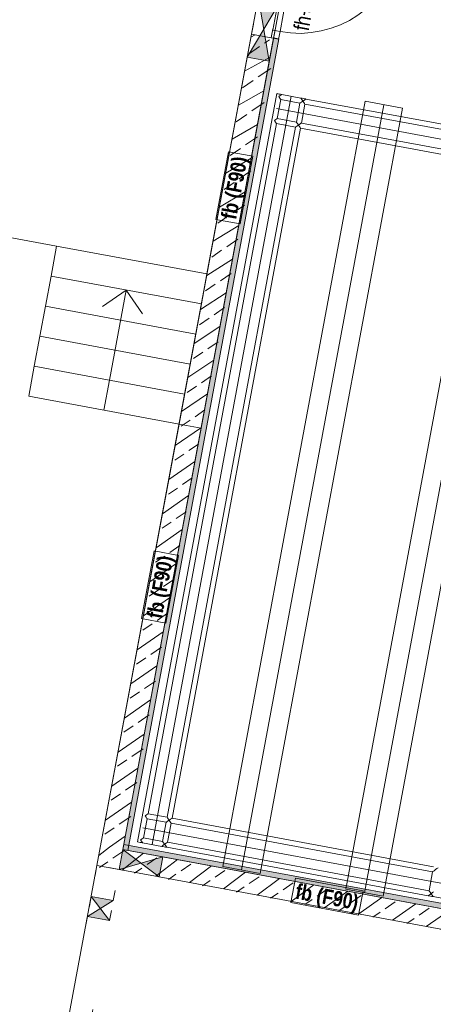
# Model space of a CAD drawing. Header units: metres. Extents: x 0 to 60282398, y -11592309 to 5708004.
# Tile 64 of 136: x 32353354.25 to 32353358.31, y 5707930.8 to 5707940.48. Entities that reach past the tile are written whole.
import ezdxf

# ---------------------------------------------------------------- set-up
doc = ezdxf.new("R2010")
doc.units = ezdxf.units.M
doc.header["$LTSCALE"] = 0.75
doc.header["$PDSIZE"] = 5
doc.linetypes.add('10417023$0$#9_Achse', pattern=[1.6, 0.00254, -1.59746])
doc.layers.get('0').update_dxf_attribs({"linetype": 'CONTINUOUS'})
for name, color, linetype, lineweight in [('10417023$0$#9_002_GES I Übersicht Erdgeschoss_1_202_Innenwandbekleidung.A', 7, 'CONTINUOUS', 25), ('10417023$0$#9_002_GES I Übersicht Erdgeschoss_1_607b_Brandschutz 1_100', 7, 'CONTINUOUS', 25), ('10417023$0$#9_002_GES I Übersicht Erdgeschoss_1_807b_Elektro 3D', 7, 'CONTINUOUS', 25), ('10417023$0$#9_002_GES I Übersicht Erdgeschoss_1_Neubau_102_Wand Innen.A', 7, 'CONTINUOUS', 25), ('10417023$0$#9_002_GES I Übersicht Erdgeschoss_1_Neubau_104_Decken.A', 7, 'CONTINUOUS', 25), ('10417023$0$#9_002_GES I Übersicht Erdgeschoss_1_Neubau_108_Treppen.A', 7, 'CONTINUOUS', 25), ('10417023$0$Keine', 7, 'CONTINUOUS', 13)]:
    doc.layers.add(name, color=color, linetype=linetype, lineweight=lineweight)
doc.styles.add('10417023$0$ARIAL NARROW', font='ARIALN.TTF')
doc.styles.add('10417023$0$Arial Narrow (bold)', font='ARIALNB.TTF')
pattern_1 = [(44.99999999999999, (0, 0), (-0.1697056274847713, 0.1697056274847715), []), (44.99999999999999, (-0.08485281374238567, 0.08485281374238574), (-0.1697056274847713, 0.1697056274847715), [0.18, -0.05999999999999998])]

# ---------------------------------------------------------------- blocks, each defined once
blk = doc.blocks.new('10417023$0$#9_MKO_LP5_ARC_GES_UP_00_002_P_G_modell (3D)')
at = {"layer": '10417023$0$#9_002_GES I Übersicht Erdgeschoss_1_202_Innenwandbekleidung.A', "linetype": 'Continuous', "lineweight": 0, "true_color": 0xff0000}
blk.add_hatch(color=1, dxfattribs=at).paths.add_polyline_path([(-32353491.42409519, -5707786.83957689), (-32353491.37409519, -5707786.83957689), (-32353491.37409519, -5707778.729731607), (-32353491.39409522, -5707778.729731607), (-32353491.42409519, -5707778.729731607)])
at = {"layer": '10417023$0$#9_002_GES I Übersicht Erdgeschoss_1_Neubau_102_Wand Innen.A', "linetype": 'Continuous', "lineweight": 5, "true_color": 0xff0000}
h = blk.add_hatch(dxfattribs=at)
h.set_pattern_fill('#9_BETON__STAHLBETON_0001', color=1, style=0, pattern_type=2)
h.set_pattern_definition(pattern_1)
h.paths.add_polyline_path([(-32353491.64409519, -5707778.732825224), (-32353491.64409519, -5707782.62991685), (-32353491.42409515, -5707782.62991685), (-32353491.42409515, -5707778.732825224)])
h = blk.add_hatch(dxfattribs=at)
h.set_pattern_fill('#9_BETON__STAHLBETON_0001', color=1, style=0, pattern_type=2)
h.set_pattern_definition(pattern_1)
h.paths.add_polyline_path([(-32353491.42409519, -5707786.83957689), (-32353491.42409519, -5707782.62991685), (-32353491.64409519, -5707782.62991685), (-32353491.64409519, -5707786.83957689)])
h = blk.add_hatch(dxfattribs=at)
h.set_pattern_fill('#9_BETON__STAHLBETON_0001', color=1, style=0, pattern_type=2)
h.set_pattern_definition(pattern_1)
h.paths.add_polyline_path([(-32353491.64409519, -5707787.03957689), (-32353491.42409519, -5707787.03957689), (-32353491.42409519, -5707786.83957689)])
h = blk.add_hatch(dxfattribs=at)
h.set_pattern_fill('#9_BETON__STAHLBETON_0001', color=1, style=0, pattern_type=2)
h.set_pattern_definition(pattern_1)
h.paths.add_polyline_path([(-32353491.64409519, -5707787.03957689), (-32353491.42409519, -5707786.83957689), (-32353491.64409519, -5707786.83957689)])
h = blk.add_hatch(dxfattribs=at)
h.set_pattern_fill('#9_BETON__STAHLBETON_0001', color=1, style=0, pattern_type=2)
h.set_pattern_definition(pattern_1)
h.paths.add_polyline_path([(-32353491.42409519, -5707787.03957689), (-32353484.92409519, -5707787.03957689), (-32353484.92409519, -5707786.83957689), (-32353491.42409519, -5707786.83957689)])
at = {"layer": '10417023$0$#9_002_GES I Übersicht Erdgeschoss_1_202_Innenwandbekleidung.A', "color": 1, "linetype": 'Continuous', "lineweight": 13, "true_color": 0xff0000}
for p, q in [((-32353491.42409519, -5707778.729731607), (-32353491.42409519, -5707786.83957689)), ((-32353491.3940951, -5707778.729731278), (-32353491.42409514, -5707778.729731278)), ((-32353491.3940951, -5707778.729731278), (-32353491.42409514, -5707778.729731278)), ((-32353491.3940951, -5707778.729731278), (-32353491.37409507, -5707778.729731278)), ((-32353491.3940951, -5707778.729731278), (-32353491.37409507, -5707778.729731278)), ((-32353491.37409519, -5707786.83957689), (-32353491.37409519, -5707778.729731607)), ((-32353484.64109519, -5707786.78957689), (-32353491.42409519, -5707786.78957689)), ((-32353491.42409519, -5707786.78957689), (-32353491.42409519, -5707786.83957689)), ((-32353491.42409519, -5707786.83957689), (-32353484.72409519, -5707786.83957689)), ((-32353491.42409519, -5707786.83957689), (-32353491.37409519, -5707786.83957689))]:
    blk.add_line(p, q, dxfattribs=at)
at = {"layer": '10417023$0$#9_002_GES I Übersicht Erdgeschoss_1_202_Innenwandbekleidung.A', "color": 1, "linetype": 'Continuous', "true_color": 0xff0000}
blk.add_solid([(-32353484.72409519, -5707786.78957689), (-32353491.42409519, -5707786.78957689), (-32353484.72409519, -5707786.83957689), (-32353491.42409519, -5707786.83957689)], dxfattribs=at)
at = {"layer": '10417023$0$#9_002_GES I Übersicht Erdgeschoss_1_607b_Brandschutz 1_100', "color": 1, "linetype": 'Continuous', "lineweight": 13, "true_color": 0xff0000}
for p, q in [((-32353491.4137039, -5707779.911274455), (-32353491.65635179, -5707779.911274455)), ((-32353491.65635179, -5707779.911274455), (-32353491.65635179, -5707780.586584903)), ((-32353491.4137039, -5707780.586584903), (-32353491.4137039, -5707779.911274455)), ((-32353491.65635179, -5707780.586584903), (-32353491.4137039, -5707780.586584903)), ((-32353491.41423371, -5707783.8994847), (-32353491.6568816, -5707783.8994847)), ((-32353491.6568816, -5707783.8994847), (-32353491.6568816, -5707784.574795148)), ((-32353491.41423371, -5707784.574795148), (-32353491.41423371, -5707783.8994847)), ((-32353491.6568816, -5707784.574795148), (-32353491.41423371, -5707784.574795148)), ((-32353489.03132201, -5707786.808951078), (-32353489.7066339, -5707786.808951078)), ((-32353489.7066339, -5707786.808951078), (-32353489.7066339, -5707787.051598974)), ((-32353489.03132201, -5707787.051598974), (-32353489.03132201, -5707786.808951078)), ((-32353489.7066339, -5707787.051598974), (-32353489.03132201, -5707787.051598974))]:
    blk.add_line(p, q, dxfattribs=at)
at = {"layer": '10417023$0$#9_002_GES I Übersicht Erdgeschoss_1_807b_Elektro 3D', "color": 1, "linetype": 'Continuous', "lineweight": 13, "true_color": 0xff0000}
for p, q in [((-32353491.29074582, -5707779.262828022), (-32353491.29409519, -5707779.262828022)), ((-32353491.29409519, -5707779.262828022), (-32353491.29409519, -5707786.739494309)), ((-32353491.28159519, -5707779.262828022), (-32353491.29074582, -5707779.262828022)), ((-32353491.26909519, -5707779.262828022), (-32353491.28159519, -5707779.262828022)), ((-32353491.25659519, -5707779.262828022), (-32353491.26909519, -5707779.262828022)), ((-32353491.24744456, -5707779.262828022), (-32353491.25659519, -5707779.262828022)), ((-32353491.24744456, -5707779.266177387), (-32353491.24409519, -5707779.262828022)), ((-32353491.24409519, -5707779.262828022), (-32353491.24744456, -5707779.262828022)), ((-32353491.24409519, -5707779.312828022), (-32353491.24744456, -5707779.309478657)), ((-32353491.05409519, -5707779.262828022), (-32353491.24409519, -5707779.262828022)), ((-32353491.05409519, -5707779.312828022), (-32353491.24409519, -5707779.312828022)), ((-32353491.24409519, -5707779.312828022), (-32353491.24409519, -5707779.502828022)), ((-32353491.14909553, -5707779.262828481), (-32353491.14909553, -5707786.7394938)), ((-32353491.05409519, -5707779.262828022), (-32353491.05074582, -5707779.266177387)), ((-32353491.05074582, -5707779.262828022), (-32353491.05409519, -5707779.262828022)), ((-32353491.05074582, -5707779.309478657), (-32353491.05409519, -5707779.312828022)), ((-32353491.05409519, -5707779.312828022), (-32353491.05409519, -5707779.502828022)), ((-32353491.04159519, -5707779.262828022), (-32353491.05074582, -5707779.262828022)), ((-32353491.02909519, -5707779.262828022), (-32353491.04159519, -5707779.262828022)), ((-32353491.01659519, -5707779.262828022), (-32353491.02909519, -5707779.262828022)), ((-32353491.00744455, -5707779.262828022), (-32353491.01659519, -5707779.262828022)), ((-32353491.00744455, -5707779.266177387), (-32353491.00409519, -5707779.262828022)), ((-32353491.00409519, -5707779.262828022), (-32353491.00744455, -5707779.262828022)), ((-32353491.00409519, -5707779.312828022), (-32353491.00744455, -5707779.309478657)), ((-32353488.39649742, -5707779.262828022), (-32353491.00409519, -5707779.262828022)), ((-32353488.39649742, -5707779.312828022), (-32353491.00409519, -5707779.312828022)), ((-32353491.00409519, -5707779.312828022), (-32353491.00409519, -5707779.502828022)), ((-32353485.50755724, -5707779.40782793), (-32353491.26909567, -5707779.40782793)), ((-32353491.24744456, -5707779.506177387), (-32353491.24409519, -5707779.502828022)), ((-32353491.05409519, -5707779.502828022), (-32353491.24409519, -5707779.502828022)), ((-32353491.05409519, -5707779.502828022), (-32353491.05074582, -5707779.506177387)), ((-32353491.00744455, -5707779.506177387), (-32353491.00409519, -5707779.502828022)), ((-32353488.39649742, -5707779.502828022), (-32353491.00409519, -5707779.502828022)), ((-32353491.24409519, -5707779.552828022), (-32353491.24744456, -5707779.549478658)), ((-32353491.05409519, -5707779.552828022), (-32353491.24409519, -5707779.552828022)), ((-32353491.24409519, -5707779.552828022), (-32353491.24409519, -5707786.449494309)), ((-32353491.05074582, -5707779.549478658), (-32353491.05409519, -5707779.552828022)), ((-32353491.05409519, -5707779.552828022), (-32353491.05409519, -5707786.449494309)), ((-32353491.00409519, -5707779.552828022), (-32353491.00744455, -5707779.549478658)), ((-32353488.39649742, -5707779.552828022), (-32353491.00409519, -5707779.552828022)), ((-32353491.00409519, -5707779.552828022), (-32353491.00409519, -5707786.449494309)), ((-32353491.24744456, -5707786.452843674), (-32353491.24409519, -5707786.449494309)), ((-32353491.24409519, -5707786.499494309), (-32353491.24744456, -5707786.496144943)), ((-32353491.05409519, -5707786.449494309), (-32353491.24409519, -5707786.449494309)), ((-32353491.05409519, -5707786.449494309), (-32353491.05074582, -5707786.452843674)), ((-32353491.05074582, -5707786.496144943), (-32353491.05409519, -5707786.499494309)), ((-32353491.00744455, -5707786.452843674), (-32353491.00409519, -5707786.449494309)), ((-32353491.00409519, -5707786.499494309), (-32353491.00744455, -5707786.496144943)), ((-32353488.39649742, -5707786.449494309), (-32353491.00409519, -5707786.449494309)), ((-32353488.39649742, -5707786.499494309), (-32353488.39314806, -5707786.496144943)), ((-32353491.05409519, -5707786.499494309), (-32353491.24409519, -5707786.499494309)), ((-32353491.24409519, -5707786.499494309), (-32353491.24409519, -5707786.689494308)), ((-32353491.05409519, -5707786.499494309), (-32353491.05409519, -5707786.689494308)), ((-32353488.39649742, -5707786.499494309), (-32353491.00409519, -5707786.499494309)), ((-32353491.00409519, -5707786.499494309), (-32353491.00409519, -5707786.689494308)), ((-32353488.39649742, -5707786.499494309), (-32353488.39649742, -5707786.689494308)), ((-32353485.50749372, -5707786.594494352), (-32353491.26909567, -5707786.594494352)), ((-32353491.24744456, -5707786.692843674), (-32353491.24409519, -5707786.689494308)), ((-32353491.05409519, -5707786.689494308), (-32353491.24409519, -5707786.689494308)), ((-32353491.05409519, -5707786.689494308), (-32353491.05074582, -5707786.692843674)), ((-32353491.00744455, -5707786.692843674), (-32353491.00409519, -5707786.689494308)), ((-32353488.39649742, -5707786.689494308), (-32353491.00409519, -5707786.689494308)), ((-32353488.39314806, -5707786.692843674), (-32353488.39649742, -5707786.689494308)), ((-32353491.29074582, -5707786.739494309), (-32353491.29409519, -5707786.739494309)), ((-32353491.28159519, -5707786.739494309), (-32353491.29074582, -5707786.739494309)), ((-32353491.26909519, -5707786.739494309), (-32353491.28159519, -5707786.739494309)), ((-32353491.25659519, -5707786.739494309), (-32353491.26909519, -5707786.739494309)), ((-32353491.24744456, -5707786.739494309), (-32353491.25659519, -5707786.739494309)), ((-32353491.24409519, -5707786.739494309), (-32353491.24744456, -5707786.736144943)), ((-32353491.24409519, -5707786.739494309), (-32353491.24744456, -5707786.739494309)), ((-32353491.05409519, -5707786.739494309), (-32353491.24409519, -5707786.739494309)), ((-32353491.05074582, -5707786.736144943), (-32353491.05409519, -5707786.739494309)), ((-32353491.05074582, -5707786.739494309), (-32353491.05409519, -5707786.739494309)), ((-32353491.04159519, -5707786.739494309), (-32353491.05074582, -5707786.739494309)), ((-32353491.02909519, -5707786.739494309), (-32353491.04159519, -5707786.739494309)), ((-32353491.01659519, -5707786.739494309), (-32353491.02909519, -5707786.739494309)), ((-32353491.00744455, -5707786.739494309), (-32353491.01659519, -5707786.739494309)), ((-32353491.00409519, -5707786.739494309), (-32353491.00744455, -5707786.736144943)), ((-32353491.00409519, -5707786.739494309), (-32353491.00744455, -5707786.739494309)), ((-32353488.39649742, -5707786.739494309), (-32353491.00409519, -5707786.739494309)), ((-32353488.39649742, -5707786.739494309), (-32353488.39314806, -5707786.736144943)), ((-32353488.39314806, -5707786.739494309), (-32353488.39649742, -5707786.739494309)), ((-32353488.38399743, -5707786.739494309), (-32353488.39314806, -5707786.739494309)), ((-32353488.37149743, -5707786.739494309), (-32353488.38399743, -5707786.739494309)), ((-32353488.35899743, -5707786.739494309), (-32353488.37149743, -5707786.739494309)), ((-32353488.34984679, -5707786.739494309), (-32353488.35899743, -5707786.739494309)), ((-32353488.34984679, -5707786.736144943), (-32353488.34649742, -5707786.739494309)), ((-32353488.34649742, -5707786.739494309), (-32353488.34984679, -5707786.739494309)), ((-32353488.15649743, -5707786.739494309), (-32353488.34649742, -5707786.739494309))]:
    blk.add_line(p, q, dxfattribs=at)
at = {"layer": '10417023$0$#9_002_GES I Übersicht Erdgeschoss_1_807b_Elektro 3D', "color": 1, "linetype": 'Continuous', "lineweight": 13, "true_color": 0xff0000, "flags": 128}
for points in [[(-32353491.26909519, -5707779.287828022), (-32353491.25659519, -5707779.275328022), (-32353491.24744456, -5707779.266177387)], [(-32353491.24744456, -5707779.309478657), (-32353491.25659519, -5707779.300328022), (-32353491.26909519, -5707779.287828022)], [(-32353491.00744455, -5707779.266177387), (-32353491.01659519, -5707779.275328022), (-32353491.02909519, -5707779.287828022), (-32353491.04159519, -5707779.300328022), (-32353491.05074582, -5707779.309478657)], [(-32353491.05074582, -5707779.266177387), (-32353491.04159519, -5707779.275328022), (-32353491.02909519, -5707779.287828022), (-32353491.01659519, -5707779.300328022), (-32353491.00744455, -5707779.309478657)], [(-32353491.26909519, -5707779.527828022), (-32353491.25659519, -5707779.515328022), (-32353491.24744456, -5707779.506177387)], [(-32353491.24744456, -5707779.549478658), (-32353491.25659519, -5707779.540328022), (-32353491.26909519, -5707779.527828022)], [(-32353491.00744455, -5707779.506177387), (-32353491.01659519, -5707779.515328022), (-32353491.02909519, -5707779.527828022), (-32353491.04159519, -5707779.540328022), (-32353491.05074582, -5707779.549478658)], [(-32353491.05074582, -5707779.506177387), (-32353491.04159519, -5707779.515328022), (-32353491.02909519, -5707779.527828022), (-32353491.01659519, -5707779.540328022), (-32353491.00744455, -5707779.549478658)], [(-32353491.26909519, -5707786.474494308), (-32353491.25659519, -5707786.461994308), (-32353491.24744456, -5707786.452843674)], [(-32353491.24744456, -5707786.496144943), (-32353491.25659519, -5707786.486994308), (-32353491.26909519, -5707786.474494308)], [(-32353491.00744455, -5707786.452843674), (-32353491.01659519, -5707786.461994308), (-32353491.02909519, -5707786.474494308), (-32353491.04159519, -5707786.486994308), (-32353491.05074582, -5707786.496144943)], [(-32353491.05074582, -5707786.452843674), (-32353491.04159519, -5707786.461994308), (-32353491.02909519, -5707786.474494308), (-32353491.01659519, -5707786.486994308), (-32353491.00744455, -5707786.496144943)], [(-32353488.34984679, -5707786.452843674), (-32353488.35899743, -5707786.461994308), (-32353488.37149743, -5707786.474494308), (-32353488.38399743, -5707786.486994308), (-32353488.39314806, -5707786.496144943)], [(-32353491.26909519, -5707786.714494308), (-32353491.25659519, -5707786.701994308), (-32353491.24744456, -5707786.692843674)], [(-32353491.24744456, -5707786.736144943), (-32353491.25659519, -5707786.726994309), (-32353491.26909519, -5707786.714494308)], [(-32353491.00744455, -5707786.692843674), (-32353491.01659519, -5707786.701994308), (-32353491.02909519, -5707786.714494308), (-32353491.04159519, -5707786.726994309), (-32353491.05074582, -5707786.736144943)], [(-32353491.05074582, -5707786.692843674), (-32353491.04159519, -5707786.701994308), (-32353491.02909519, -5707786.714494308), (-32353491.01659519, -5707786.726994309), (-32353491.00744455, -5707786.736144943)], [(-32353488.34984679, -5707786.736144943), (-32353488.35899743, -5707786.726994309), (-32353488.37149743, -5707786.714494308), (-32353488.38399743, -5707786.701994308), (-32353488.39314806, -5707786.692843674)], [(-32353488.34984679, -5707786.692843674), (-32353488.35899743, -5707786.701994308), (-32353488.37149743, -5707786.714494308), (-32353488.38399743, -5707786.726994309), (-32353488.39314806, -5707786.736144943)]]:
    blk.add_lwpolyline(points, dxfattribs=at)
at = {"layer": '10417023$0$#9_002_GES I Übersicht Erdgeschoss_1_Neubau_102_Wand Innen.A', "color": 1, "linetype": '10417023$0$#9_Achse', "lineweight": 13, "true_color": 0xff0000}
for p, q in [((-32353491.64409539, -5707778.732824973), (-32353491.64409539, -5707777.562825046)), ((-32353491.42409514, -5707778.732824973), (-32353491.42409514, -5707777.562825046)), ((-32353491.64409519, -5707787.03957689), (-32353491.64409519, -5707787.349581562)), ((-32353491.42409519, -5707787.03957689), (-32353491.64409519, -5707787.03957689)), ((-32353491.42409519, -5707787.349581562), (-32353491.42409519, -5707787.03957689)), ((-32353491.64409519, -5707787.349581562), (-32353491.64409519, -5707787.549581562)), ((-32353491.42409519, -5707787.549581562), (-32353491.42409519, -5707787.349581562)), ((-32353491.64409519, -5707787.549581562), (-32353491.64409519, -5707788.75957689)), ((-32353491.42409519, -5707788.539576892), (-32353491.42409519, -5707787.549581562))]:
    blk.add_line(p, q, dxfattribs=at)
at = {"layer": '10417023$0$#9_002_GES I Übersicht Erdgeschoss_1_Neubau_102_Wand Innen.A', "color": 1, "linetype": 'Continuous', "lineweight": 13, "true_color": 0xff0000}
for p, q in [((-32353491.44709502, -5707778.657825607), (-32353491.44709502, -5707777.637825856)), ((-32353491.37409507, -5707777.637825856), (-32353491.37409507, -5707778.657825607)), ((-32353491.42409514, -5707778.96282813), (-32353491.64409539, -5707778.362827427)), ((-32353491.64409539, -5707778.96282813), (-32353491.42409514, -5707778.362827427)), ((-32353491.44709502, -5707778.732824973), (-32353491.44709502, -5707778.642824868)), ((-32353491.44709502, -5707778.642824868), (-32353491.44709502, -5707778.657825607)), ((-32353491.44709502, -5707778.657825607), (-32353491.37409507, -5707778.657825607)), ((-32353491.37409507, -5707778.657825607), (-32353491.44709502, -5707778.657825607)), ((-32353491.37409507, -5707778.657825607), (-32353491.37409507, -5707778.732824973)), ((-32353491.44709502, -5707778.732824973), (-32353491.64409539, -5707778.732824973)), ((-32353491.37409507, -5707778.732824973), (-32353491.44709502, -5707778.732824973)), ((-32353491.42409514, -5707778.732824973), (-32353491.44709502, -5707778.732824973)), ((-32353491.42409514, -5707778.732824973), (-32353491.44709502, -5707778.732824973)), ((-32353491.6440952, -5707778.962827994), (-32353491.42409514, -5707778.962827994)), ((-32353491.42409514, -5707787.039576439), (-32353491.02409467, -5707786.839576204)), ((-32353491.42409514, -5707786.839576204), (-32353491.02409467, -5707787.039576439)), ((-32353491.02409522, -5707787.039576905), (-32353491.02409522, -5707786.83957692)), ((-32353491.64409539, -5707787.349581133), (-32353491.42409514, -5707787.549581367)), ((-32353491.42409514, -5707787.349581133), (-32353491.64409539, -5707787.549581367)), ((-32353491.42409519, -5707787.349581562), (-32353491.64409519, -5707787.349581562)), ((-32353491.64409519, -5707787.549581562), (-32353491.42409519, -5707787.549581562))]:
    blk.add_line(p, q, dxfattribs=at)
at = {"layer": '10417023$0$#9_002_GES I Übersicht Erdgeschoss_1_Neubau_102_Wand Innen.A', "color": 1, "linetype": 'Continuous', "lineweight": 18, "true_color": 0xff0000}
for p, q in [((-32353491.44709502, -5707778.732824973), (-32353491.64409539, -5707778.732824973)), ((-32353491.64409518, -5707778.732825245), (-32353491.6440952, -5707778.962827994)), ((-32353491.42409519, -5707778.732825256), (-32353491.44709502, -5707778.732824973)), ((-32353491.42409514, -5707778.962827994), (-32353491.42409517, -5707778.732825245)), ((-32353491.64409519, -5707778.962827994), (-32353491.64409519, -5707782.62991685)), ((-32353491.42409519, -5707782.62991685), (-32353491.42409519, -5707778.962827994)), ((-32353491.64409519, -5707782.62991685), (-32353491.64409519, -5707787.03957689)), ((-32353491.64409519, -5707782.62991685), (-32353491.42409519, -5707782.62991685)), ((-32353491.42409519, -5707786.83957689), (-32353491.42409519, -5707782.62991685)), ((-32353491.02409522, -5707786.83957692), (-32353491.42409519, -5707786.83957692)), ((-32353491.42409519, -5707786.83957692), (-32353491.42409519, -5707787.039576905)), ((-32353484.72409519, -5707786.83957689), (-32353491.02409522, -5707786.83957689)), ((-32353491.42409519, -5707787.03957689), (-32353491.64409519, -5707787.03957689)), ((-32353491.64409519, -5707787.03957689), (-32353491.42409519, -5707787.03957689)), ((-32353491.42409519, -5707787.03957689), (-32353491.64409519, -5707787.03957689)), ((-32353491.42409519, -5707787.039576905), (-32353491.02409522, -5707787.039576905)), ((-32353491.02409522, -5707787.03957689), (-32353484.92409519, -5707787.03957689))]:
    blk.add_line(p, q, dxfattribs=at)
at = {"layer": '10417023$0$#9_002_GES I Übersicht Erdgeschoss_1_Neubau_102_Wand Innen.A', "color": 1, "linetype": 'Continuous', "lineweight": 13, "true_color": 0xff0000}
blk.add_arc((-32353491.37409519, -5707777.637825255), 1.020000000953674, 270, 359.9999999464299, dxfattribs=at)
at = {"layer": '10417023$0$#9_002_GES I Übersicht Erdgeschoss_1_Neubau_102_Wand Innen.A', "color": 1, "linetype": 'Continuous', "lineweight": 5, "true_color": 0xff0000, "transparency": 33554687}
blk.add_point((-32353491.42409519, -5707778.732825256), dxfattribs=at)
blk.add_point((-32353491.42409519, -5707778.732825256), dxfattribs=at)
at = {"layer": '10417023$0$#9_002_GES I Übersicht Erdgeschoss_1_Neubau_102_Wand Innen.A', "color": 1, "linetype": 'Continuous', "true_color": 0xff0000}
for points in [[(-32353491.64409518, -5707778.362828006), (-32353491.53409517, -5707778.662827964), (-32353491.42409517, -5707778.362828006)], [(-32353491.6440952, -5707778.962827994), (-32353491.42409514, -5707778.962827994), (-32353491.53409517, -5707778.662827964)], [(-32353491.42409519, -5707786.83957692), (-32353491.42409519, -5707787.039576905), (-32353491.2240952, -5707786.939576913)], [(-32353491.02409522, -5707786.83957692), (-32353491.2240952, -5707786.939576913), (-32353491.02409522, -5707787.039576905)], [(-32353491.42409519, -5707787.349581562), (-32353491.64409519, -5707787.349581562), (-32353491.53409519, -5707787.449581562)], [(-32353491.42409519, -5707787.549581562), (-32353491.53409519, -5707787.449581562), (-32353491.64409519, -5707787.549581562)]]:
    blk.add_solid(points, dxfattribs=at)
at = {"layer": '10417023$0$#9_002_GES I Übersicht Erdgeschoss_1_Neubau_104_Decken.A', "color": 1, "linetype": 'Continuous', "lineweight": 13, "true_color": 0xff0000}
for p, q in [((-32353490.42750381, -5707786.824536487), (-32353490.42750381, -5707779.177826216)), ((-32353490.05450496, -5707779.177826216), (-32353490.42750381, -5707779.177826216)), ((-32353490.24100439, -5707786.824536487), (-32353490.24100439, -5707779.177826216)), ((-32353490.05450496, -5707786.824536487), (-32353490.05450496, -5707779.177826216)), ((-32353489.20250598, -5707786.824536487), (-32353489.20250598, -5707779.177826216)), ((-32353489.01600511, -5707786.824536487), (-32353489.01600511, -5707779.177826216)), ((-32353488.82950569, -5707786.824536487), (-32353488.82950569, -5707779.177826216)), ((-32353490.05450496, -5707786.824536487), (-32353490.42750381, -5707786.824536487)), ((-32353488.82950569, -5707786.824536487), (-32353489.20250598, -5707786.824536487))]:
    blk.add_line(p, q, dxfattribs=at)
at = {"layer": '10417023$0$#9_002_GES I Übersicht Erdgeschoss_1_Neubau_104_Decken.A', "color": 1, "linetype": 'Continuous', "lineweight": 13, "true_color": 0xff0000, "flags": 128}
for points in [[(-32353491.64409519, -5707777.192828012), (-32353499.24365668, -5707777.192828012), (-32353499.24365668, -5707790.51957689), (-32353454.47117381, -5707790.51957689), (-32353454.47117381, -5707779.376313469), (-32353454.47117381, -5707776.841971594), (-32353458.7151397, -5707776.821626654), (-32353458.71420428, -5707777.159982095), (-32353462.62409527, -5707777.170791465), (-32353462.62409527, -5707788.759576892), (-32353491.64409519, -5707788.759576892)], [(-32353499.0236555, -5707781.780125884), (-32353494.84366712, -5707781.780125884), (-32353494.8439642, -5707781.129916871), (-32353493.14409523, -5707781.129916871), (-32353491.64409519, -5707781.129916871), (-32353491.64409519, -5707777.462828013), (-32353499.0236555, -5707777.462828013)], [(-32353484.71445275, -5707788.539576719), (-32353462.62409519, -5707788.539576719), (-32353462.62409519, -5707777.462827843), (-32353491.42409519, -5707777.462827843), (-32353491.42409519, -5707786.839576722), (-32353484.71445275, -5707786.839576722)]]:
    blk.add_lwpolyline(points, close=True, dxfattribs=at)
at = {"layer": '10417023$0$#9_002_GES I Übersicht Erdgeschoss_1_Neubau_108_Treppen.A', "color": 1, "linetype": 'Continuous', "lineweight": 13, "true_color": 0xff0000}
for p, q in [((-32353491.64409539, -5707781.12991743), (-32353493.1440957, -5707781.12991743)), ((-32353493.1440957, -5707781.12991743), (-32353493.1440957, -5707781.429916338)), ((-32353491.64409539, -5707781.429916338), (-32353491.64409539, -5707781.12991743)), ((-32353493.1440957, -5707781.429916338), (-32353493.1440957, -5707781.72991669)), ((-32353491.64409539, -5707781.429916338), (-32353493.1440957, -5707781.429916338)), ((-32353493.1440957, -5707781.429916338), (-32353491.64409539, -5707781.429916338)), ((-32353492.39409482, -5707781.429916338), (-32353492.59409506, -5707781.629916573)), ((-32353492.39409482, -5707781.429916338), (-32353492.59409506, -5707781.629916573)), ((-32353492.39409482, -5707782.329917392), (-32353492.39409482, -5707781.429916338)), ((-32353492.39409482, -5707782.329917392), (-32353492.39409482, -5707781.429916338)), ((-32353492.19409459, -5707781.629916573), (-32353492.39409482, -5707781.429916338)), ((-32353492.19409459, -5707781.629916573), (-32353492.39409482, -5707781.429916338)), ((-32353491.64409539, -5707781.72991669), (-32353491.64409539, -5707781.429916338)), ((-32353493.1440957, -5707781.72991669), (-32353493.1440957, -5707782.029917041)), ((-32353491.64409539, -5707781.72991669), (-32353493.1440957, -5707781.72991669)), ((-32353493.1440957, -5707781.72991669), (-32353491.64409539, -5707781.72991669)), ((-32353491.64409539, -5707782.029917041), (-32353491.64409539, -5707781.72991669)), ((-32353493.1440957, -5707782.029917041), (-32353493.1440957, -5707782.329917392)), ((-32353491.64409539, -5707782.029917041), (-32353493.1440957, -5707782.029917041)), ((-32353493.1440957, -5707782.029917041), (-32353491.64409539, -5707782.029917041)), ((-32353491.64409539, -5707782.329917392), (-32353491.64409539, -5707782.029917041)), ((-32353493.1440957, -5707782.329917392), (-32353493.1440957, -5707782.6299163)), ((-32353491.64409539, -5707782.329917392), (-32353493.1440957, -5707782.329917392)), ((-32353493.1440957, -5707782.329917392), (-32353491.64409539, -5707782.329917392)), ((-32353492.39409482, -5707782.6299163), (-32353492.39409482, -5707782.329917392)), ((-32353492.39409482, -5707782.6299163), (-32353492.39409482, -5707782.329917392)), ((-32353491.64409539, -5707782.6299163), (-32353491.64409539, -5707782.329917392)), ((-32353493.1440957, -5707782.6299163), (-32353491.64409539, -5707782.6299163))]:
    blk.add_line(p, q, dxfattribs=at)
at = {"layer": '10417023$0$#9_002_GES I Übersicht Erdgeschoss_1_607b_Brandschutz 1_100', "color": 1, "true_color": 0xff0000, "char_height": 0.1502737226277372, "rotation": 90, "line_spacing_factor": 1.002187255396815}
for s, insert, attachment_point, style in [('fh+RD+S ', (-32353491.1727353, -5707778.607009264), 4, '10417023$0$ARIAL NARROW'), ('fb (F90) ', (-32353491.51262541, -5707780.248929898), 5, '10417023$0$Arial Narrow (bold)'), ('fb (F90) ', (-32353491.51315491, -5707784.237139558), 5, '10417023$0$Arial Narrow (bold)')]:
    blk.add_mtext(s, dxfattribs=dict(at, insert=insert, attachment_point=attachment_point, style=style))
at = {"layer": '10417023$0$#9_002_GES I Übersicht Erdgeschoss_1_607b_Brandschutz 1_100', "color": 1, "true_color": 0xff0000, "insert": (-32353489.36897803, -5707786.952677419), "char_height": 0.1502737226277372, "attachment_point": 5, "line_spacing_factor": 1.002187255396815, "style": '10417023$0$Arial Narrow (bold)'}
blk.add_mtext('fb (F90) ', dxfattribs=at)
blk = doc.blocks.new('10417023$0$2_MKO_LP5_LAN_GES_UP_00_002_V_A (3D)')
at = {"layer": '10417023$0$Keine'}
blk.add_blockref('10417023$0$#9_MKO_LP5_ARC_GES_UP_00_002_P_G_modell (3D)', (0, 0), dxfattribs=at)
blk = doc.blocks.new('10417023')
at = {"layer": '10417023$0$Keine', "rotation": 349.4819372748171}
blk.add_blockref('10417023$0$2_MKO_LP5_LAN_GES_UP_00_002_V_A (3D)', (65205154.93137175, 5413829.557758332), dxfattribs=at)

msp = doc.modelspace()

# ---------------------------------------------------------------- block references
msp.add_blockref('10417023', (0, 0))

doc.saveas('drawing.dxf')
